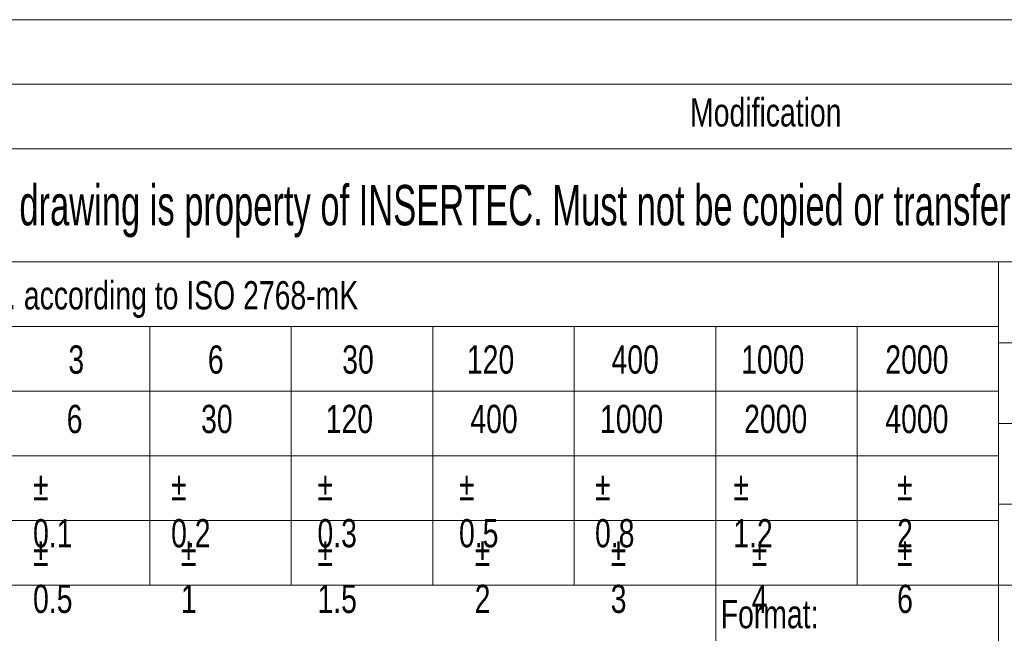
# Model space of a CAD drawing. Header units: millimetres. Extents: x 15 to 592, y 5 to 415.
# Tile 10 of 12: x 433 to 494, y 52 to 90. Entities that reach past the tile are written whole.
import ezdxf

# ---------------------------------------------------------------- set-up
doc = ezdxf.new("R2010")
doc.units = ezdxf.units.MM
doc.layers.add('SLD-0', color=179, linetype='Continuous')
doc.styles.add('SLDTEXTSTYLE0', font='TXT', dxfattribs={"width": 0.75})
doc.styles.add('SLDTEXTSTYLE2', font='TXT', dxfattribs={"width": 0.638186})

msp = doc.modelspace()

# ---------------------------------------------------------------- linework, layer by layer
at = {"color": 7, "linetype": 'Continuous', "lineweight": 18}
for p, q in [((404, 90), (584, 90)), ((404, 86), (584, 86)), ((404, 82), (584, 82)), ((404, 75), (584, 75)), ((494, 75), (494, 10)), ((404, 71), (494, 71)), ((441.5, 55), (441.5, 71)), ((450.25, 55), (450.25, 71)), ((459, 55), (459, 71)), ((467.75, 55), (467.75, 71)), ((476.5, 55), (476.5, 71)), ((485.25, 55), (485.25, 71)), ((554, 70), (494, 70)), ((404, 67), (494, 67)), ((554, 65), (494, 65)), ((404, 63), (494, 63)), ((554, 60), (494, 60)), ((404, 59), (494, 59)), ((432.75, 55), (441.5, 55)), ((441.5, 55), (450.25, 55)), ((450.25, 55), (459, 55)), ((459, 55), (467.75, 55)), ((467.75, 55), (476.5, 55)), ((476.5, 55), (485.25, 55)), ((476.5, 55), (476.5, 35)), ((485.25, 55), (494, 55)), ((494, 55), (509, 55))]:
    msp.add_line(p, q, dxfattribs=at)

# ---------------------------------------------------------------- texts
at = {"color": 7, "linetype": 'Continuous', "lineweight": 0, "char_height": 1.75, "style": 'SLDTEXTSTYLE0'}
for s, insert, attachment_point in [('Modification', (479.59903, 85.13631), 2), ('Tolerance for dimensions without tol. according to ISO 2768-mK', (404.64007, 73.81161), 1), ('3', (436.46207, 69.83516), 1), ('6', (445.09269, 69.83516), 1), ('30', (453.40205, 69.83516), 1), ('120', (461.11078, 69.83516), 1), ('400', (470.05777, 69.83516), 1), ('1000', (478.07594, 69.83516), 1), ('2000', (486.99117, 69.83516), 1), ('6', (436.362, 66.15427), 1), ('30', (444.67137, 66.15427), 1), ('120', (452.3801, 66.15427), 1), ('400', (461.32708, 66.15427), 1), ('1000', (469.34525, 66.15427), 1), ('2000', (478.26048, 66.15427), 1), ('4000', (486.99117, 66.15427), 1), ('%%p^J0.1', (434.28009, 61.99897), 1), ('%%p^J0.2', (442.81775, 61.99897), 1), ('%%p^J0.3', (451.86992, 61.99897), 1), ('%%p^J0.5', (460.62525, 61.99897), 1), ('%%p^J0.8', (469.03742, 61.99897), 1), ('%%p^J1.2', (477.58975, 61.99897), 1), ('%%p^J2', (487.72144, 61.99897), 1), ('%%p^J0.5', (434.28009, 57.93582), 1), ('%%p^J1', (443.42581, 57.93582), 1), ('%%p^J1.5', (451.86992, 57.93582), 1), ('%%p^J2', (461.59504, 57.93582), 1), ('%%p^J3', (470.00721, 57.93582), 1), ('%%p^J4', (478.73256, 57.93582), 1), ('%%p^J6', (487.72144, 57.93582), 1), ('Format:', (476.81201, 54.07419), 1)]:
    msp.add_mtext(s, dxfattribs=dict(at, insert=insert, attachment_point=attachment_point))
at = {"layer": 'SLD-0', "color": 7, "insert": (489.52452, 79.76737), "char_height": 2.5, "attachment_point": 2, "style": 'SLDTEXTSTYLE2'}
msp.add_mtext('This drawing is property of INSERTEC. Must not be copied or transferred to third parties in any way without written authorization.', dxfattribs=at)

doc.saveas('drawing.dxf')
